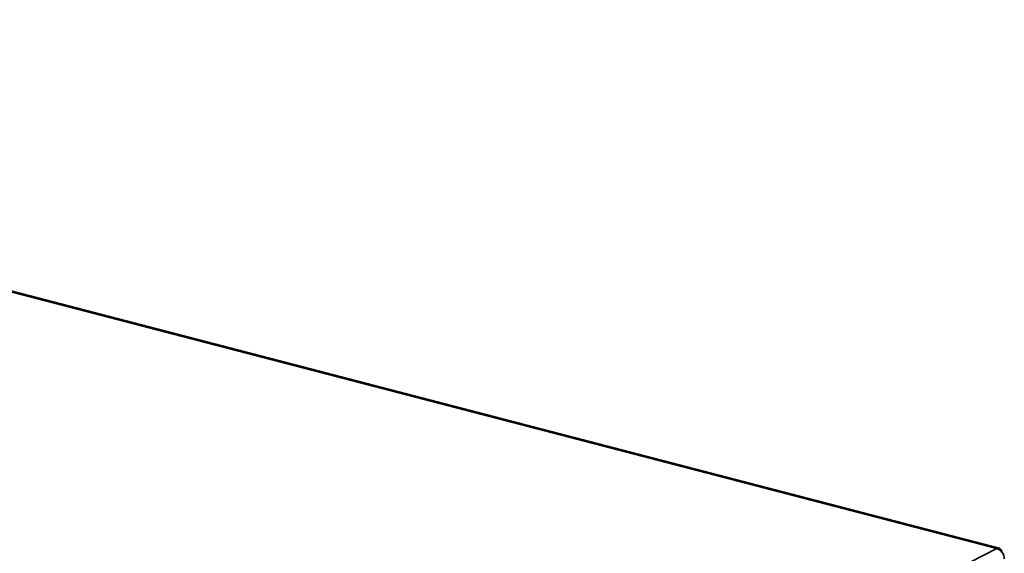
# Model space of a CAD drawing. Header units: millimetres. Extents: x 0 to 420, y 0 to 297.
# Tile 140 of 145: x 360 to 392, y 136 to 153. Entities that reach past the tile are written whole.
import ezdxf

# ---------------------------------------------------------------- set-up
doc = ezdxf.new("R2010")
doc.units = ezdxf.units.MM

msp = doc.modelspace()

# ---------------------------------------------------------------- linework, layer by layer
at = {"color": 7, "linetype": 'Continuous', "lineweight": 35}
for p, q in [((326.018, 153.0941), (391.9681, 135.9149)), ((392.0442, 135.9258), (326.0934, 153.1052)), ((391.9681, 135.9149), (359.7711, 119.4647))]:
    msp.add_line(p, q, dxfattribs=at)
for points, knots in [([(391.9681, 135.9149), (391.9911, 135.9225), (392.0369, 135.9376), (392.0935, 135.9013), (392.1276, 135.8499), (392.1322, 135.8058), (392.1332, 135.7958)], [0, 0, 0, 0, 0.303971, 0.607951, 0.9119213, 1, 1, 1, 1]), ([(391.9681, 135.9149), (392.032, 135.8983), (392.0955, 135.8516), (392.1859, 135.7247), (392.2123, 135.6451), (392.2123, 135.572)], [0, 0, 0, 0, 0.5, 0.5, 1, 1, 1, 1])]:
    msp.add_open_spline(points, degree=3, knots=knots, dxfattribs=at)

doc.saveas('drawing.dxf')
